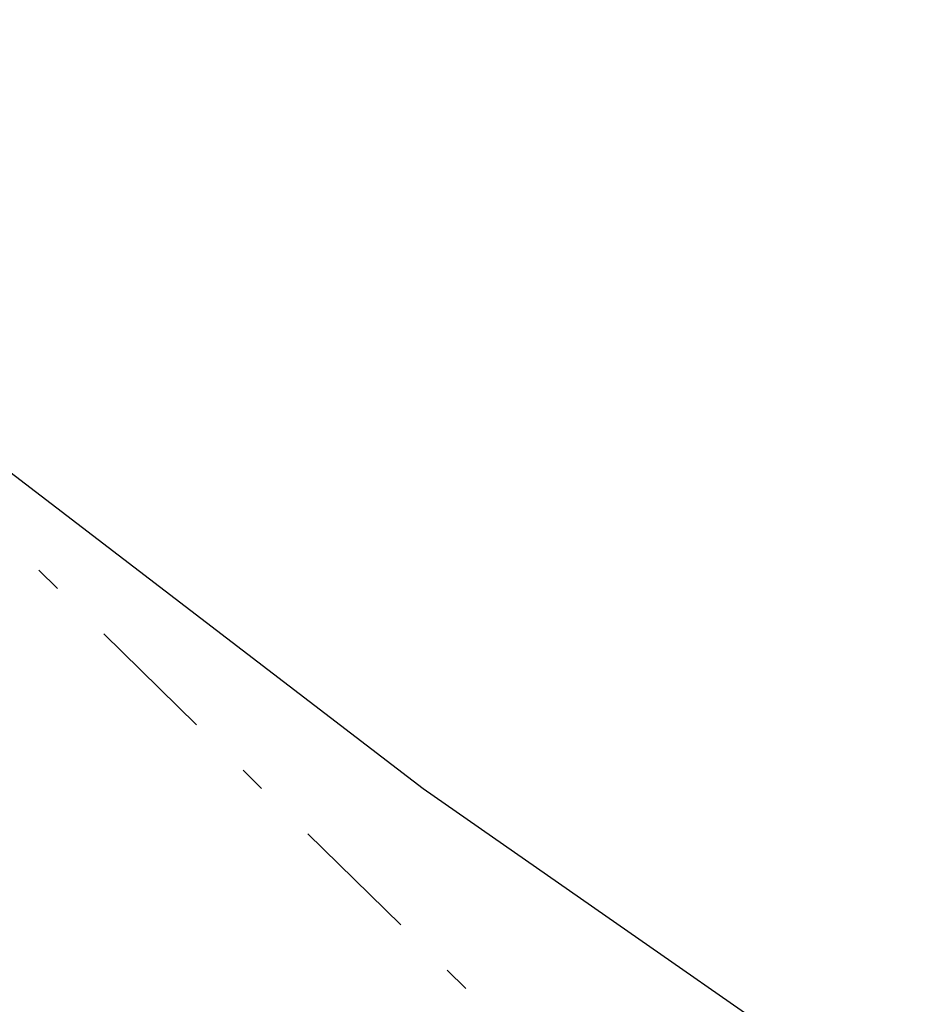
# Model space of a CAD drawing. Extents: x 573479 to 574989, y 161926 to 163436.
# Tile 100 of 256: x 573867.75 to 573871.21, y 162400.13 to 162403.92. Entities that reach past the tile are written whole.
import ezdxf

# ---------------------------------------------------------------- set-up
doc = ezdxf.new("R2010")
doc.units = 0
doc.linetypes.add('DASHDOT', pattern=[1, 0.5, -0.25, 0, -0.25])
for name, color, linetype in [('11', 7, 'CONTINUOUS'), ('12', 7, 'CONTINUOUS'), ('57', 7, 'CONTINUOUS')]:
    doc.layers.add(name, color=color, linetype=linetype)

msp = doc.modelspace()

# ---------------------------------------------------------------- linework, layer by layer
at = {"layer": '11', "color": 1, "linetype": 'CONTINUOUS', "extrusion": (-9.05128e-05, -1.53772e-05, 1)}
msp.add_lwpolyline([(573851.376103, 162424.330792), (573853.041103, 162422.689792), (573854.486103, 162421.025792), (573855.850103, 162419.387792), (573857.120103, 162417.662792), (573858.506103, 162415.984792), (573860.074103, 162414.298792), (573861.574103, 162412.728792), (573863.124103, 162411.311792), (573864.989103, 162409.513792), (573866.517103, 162408.135792), (573868.216103, 162406.757792), (573869.449103, 162405.771792), (573871.585103, 162404.461792), (573872.628103, 162403.794792)], dxfattribs=at)
at = {"layer": '12', "color": 30, "linetype": 'CONTINUOUS'}
msp.add_polyline3d([(573845.398, 162421.84, 692.012), (573847.407, 162420.622, 692.012), (573848.907, 162418.731, 692.012), (573850.074, 162416.549, 692.012), (573851.419, 162415.059, 692.012), (573853.03, 162413.646, 692.012), (573854.777, 162412.291, 692.012), (573856.389, 162411.008, 692.012), (573858.172, 162409.726, 692.013), (573859.777, 162408.413, 692.013), (573861.463, 162406.904, 692.013), (573863.43, 162405.403, 692.013), (573865.262, 162403.974, 692.013), (573867.297, 162402.497, 692.013), (573869.306, 162400.958, 692.013), (573871.443, 162399.467, 692.013), (573873.415, 162397.876, 692.013), (573875.295, 162396.319, 692.014), (573876.919, 162394.687, 692.014), (573878.296, 162393.169, 692.014), (573879.96, 162391.048, 692.014)], dxfattribs=at)
at = {"layer": '57', "color": 6, "linetype": 'DASHDOT'}
msp.add_line((573696.813, 162569.401, 697.382), (573896.998, 162373.209, 693.911), dxfattribs=at)

doc.saveas('drawing.dxf')
